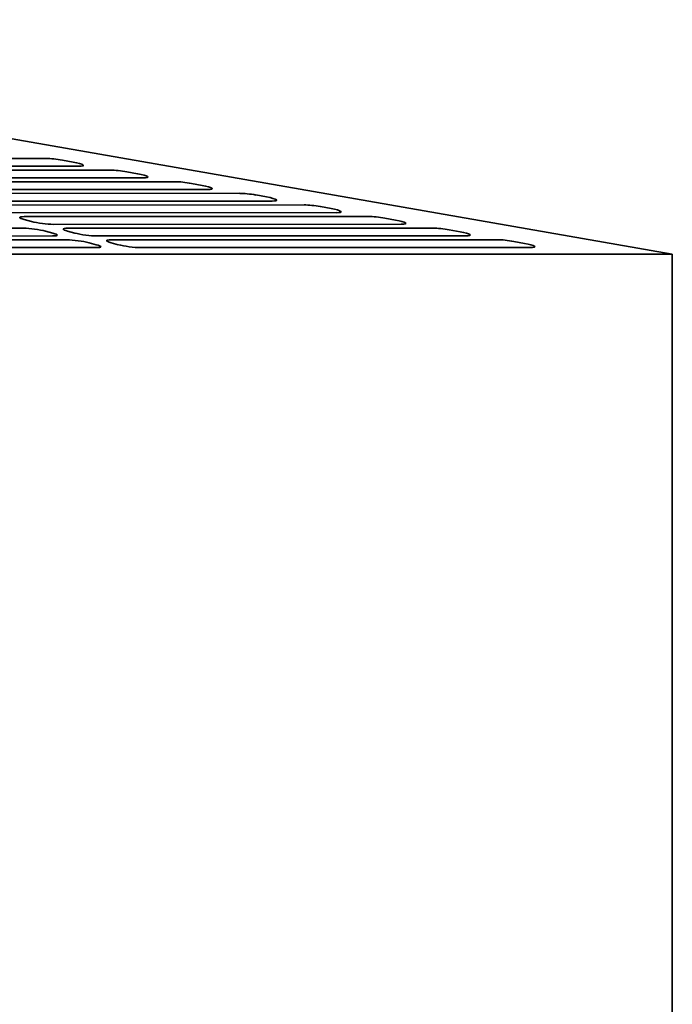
# Model space of a CAD drawing. Header units: millimetres. Extents: x 287 to 973, y 250 to 640.
# Tile 11 of 11: x 847 to 973, y 445 to 635. Entities that reach past the tile are written whole.
import ezdxf

# ---------------------------------------------------------------- set-up
doc = ezdxf.new("R2010")
doc.units = ezdxf.units.MM
doc.header["$LTSCALE"] = 3
doc.layers.add('Krawędzie widoczne(ISO)', color=7, linetype='Continuous', lineweight=35, true_color=0x262659)

msp = doc.modelspace()

# ---------------------------------------------------------------- linework, layer by layer
at = {"layer": 'Krawędzie widoczne(ISO)'}
for p, q in [((714.41, 634.5), (972.5, 589.5)), ((806.31, 607.83), (852.26, 607.85)), ((855.36, 607.53), (857.43, 607.16)), ((858.5, 606.36), (811.88, 606.35)), ((814.66, 605.61), (864.65, 605.62)), ((867.75, 605.3), (869.81, 604.93)), ((870.88, 604.13), (820.23, 604.12)), ((823.01, 603.38), (877.03, 603.39)), ((880.13, 603.08), (882.2, 602.7)), ((883.27, 601.91), (828.57, 601.89)), ((831.35, 601.15), (889.41, 601.17)), ((895.65, 599.68), (836.92, 599.67)), ((892.52, 600.85), (894.58, 600.48)), ((839.7, 598.92), (901.8, 598.94)), ((908.03, 597.46), (845.27, 597.44)), ((904.9, 598.62), (906.96, 598.25)), ((849.41, 595.77), (848.01, 596.14)), ((848.05, 596.7), (914.18, 596.71)), ((917.28, 596.4), (919.35, 596.03)), ((777.75, 594.45), (847.92, 594.47)), ((852.12, 593.91), (853.51, 593.54)), ((920.42, 595.23), (853.61, 595.21)), ((857.75, 593.54), (856.36, 593.91)), ((856.39, 594.47), (926.56, 594.49)), ((929.67, 594.17), (931.73, 593.8)), ((782.06, 592.22), (856.26, 592.24)), ((853.48, 592.98), (782.64, 592.96)), ((860.47, 591.68), (861.86, 591.31)), ((932.8, 593), (861.96, 592.98)), ((866.1, 591.31), (864.71, 591.68)), ((864.74, 592.24), (938.95, 592.26)), ((942.05, 591.94), (944.11, 591.57)), ((861.83, 590.75), (786.95, 590.73)), ((945.19, 590.78), (870.3, 590.76)), ((972.5, 589.5), (771.87, 589.5)), ((972.5, 377.5), (972.5, 589.5))]:
    msp.add_line(p, q, dxfattribs=at)
for centre, major_axis, start_param, end_param in [((854.35, 607.29), (2.97, -0.4), 1.239676, 2.365981), ((856.41, 606.92), (2.97, -0.4), 5.507574, 7.522861), ((866.73, 605.06), (2.97, -0.4), 1.239676, 2.365981), ((868.8, 604.69), (2.97, -0.4), 5.507574, 7.522861), ((879.12, 602.84), (2.97, -0.4), 1.239676, 2.365981), ((881.18, 602.46), (2.97, -0.4), 5.507574, 7.522861), ((891.5, 600.61), (2.97, -0.4), 1.239676, 2.365981), ((893.56, 600.24), (2.97, -0.4), 5.507574, 7.522861), ((903.88, 598.38), (2.97, -0.4), 1.239676, 2.365981), ((905.95, 598.01), (2.97, -0.4), 5.507574, 7.522861), ((850.13, 596.14), (-2.97, 0.4), 5.507574, 7.07837), ((851.53, 595.77), (-2.97, 0.4), 0.795185, 2.365981), ((916.27, 596.16), (2.97, -0.4), 1.239676, 2.365981), ((918.33, 595.79), (2.97, -0.4), 5.507574, 7.522861), ((850, 593.91), (2.97, -0.4), 0.795185, 2.365981), ((851.4, 593.54), (2.97, -0.4), 5.507574, 7.07837), ((858.48, 593.91), (-2.97, 0.4), 5.507574, 7.07837), ((859.87, 593.54), (-2.97, 0.4), 0.795185, 2.365981), ((928.65, 593.93), (2.97, -0.4), 1.239676, 2.365981), ((930.72, 593.56), (2.97, -0.4), 5.507574, 7.522861), ((858.35, 591.68), (2.97, -0.4), 0.795185, 2.365981), ((866.83, 591.69), (-2.97, 0.4), 5.507574, 7.07837), ((941.03, 591.71), (2.97, -0.4), 1.239676, 2.365981), ((943.1, 591.33), (2.97, -0.4), 5.507574, 7.522861), ((859.74, 591.31), (2.97, -0.4), 5.507574, 7.07837), ((868.22, 591.31), (-2.97, 0.4), 0.795185, 2.365981)]:
    msp.add_ellipse(centre, major_axis=major_axis, ratio=0.131244, start_param=start_param, end_param=end_param, dxfattribs=at)

doc.saveas('drawing.dxf')
